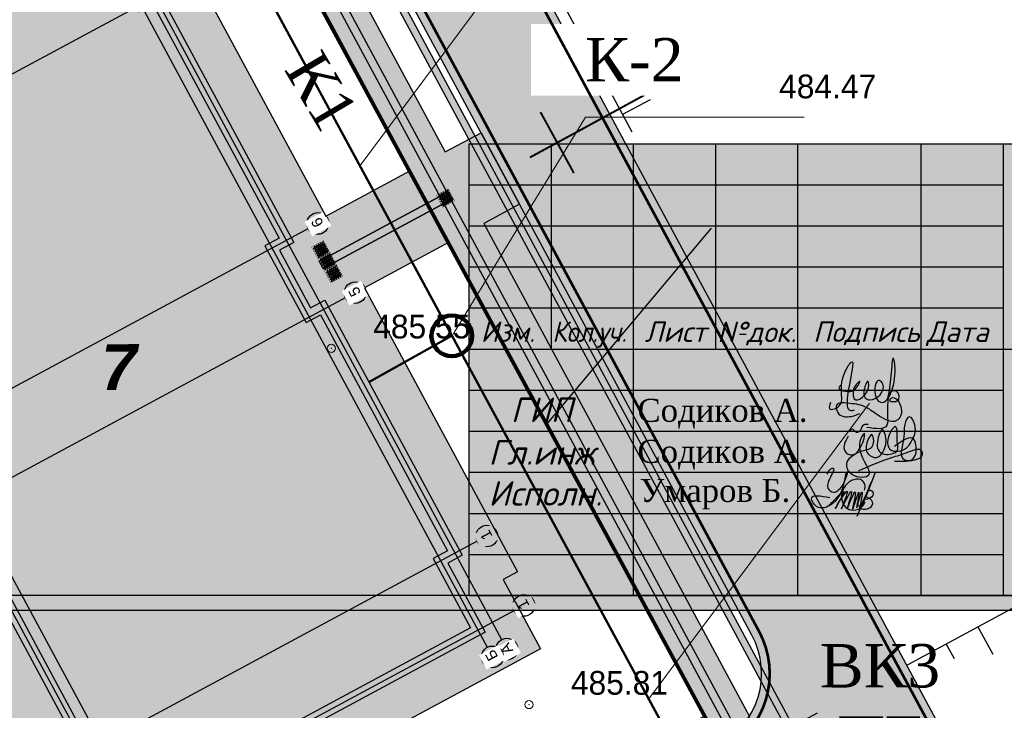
# Model space of a CAD drawing. Extents: x -516234 to 73329, y -4499813 to 47259.
# Tile 42 of 256: x 29626 to 29662, y 36971 to 36996. Entities that reach past the tile are written whole.
import ezdxf
from ezdxf import colors
from ezdxf.entities.mleader import LeaderData, LeaderLine
from ezdxf.math import Vec2, Vec3

# ---------------------------------------------------------------- set-up
doc = ezdxf.new("R2010")
doc.units = 0
doc.header["$LTSCALE"] = 0.5
doc.header["$MEASUREMENT"] = 0
doc.header["$PDMODE"] = 32
doc.header["$PDSIZE"] = 0.3
for name, color, linetype in [('(002) Рамка', 7, 'Continuous'), ('(004) Точки рельефа', 7, 'Continuous'), ('(007) Здания', 7, 'Continuous'), ('(027) Гидрография', 7, 'Continuous'), ('7_вертик.отм', 7, 'Continuous'), ('7_газон', 7, 'Continuous'), ('7_лоток', 150, 'Continuous'), ('STOYANKA', 7, 'Continuous'), ("YO'LLLLLLLLLLLLLLLLLLLLL", 7, 'Continuous'), ('Водопровод 2', 7, 'Continuous'), ('канализация', 3, 'Continuous'), ('стен', 7, 'Continuous'), ('ТАКТИЛ', 40, 'Continuous'), ('Штрих Стекло', 7, 'Continuous'), ('экспликация', 7, 'Continuous')]:
    doc.layers.add(name, color=color, linetype=linetype)
doc.layers.add('КАБЕЛ', color=20, linetype='Continuous', lineweight=50)
doc.styles.add('D-431', font='d431.ttf')
doc.styles.add('ISOPEUR', font='isocpeui.ttf')
doc.styles.add('LYUDA', font='romans.shx', dxfattribs={"oblique": 15, "height": 3})
doc.styles.get("Standard").update_dxf_attribs({"font": 'times.ttf'})
doc.styles.add('style2', font='times.ttf')
doc.styles.add('казар250', font='isocpeui.ttf', dxfattribs={"height": 250})
doc.styles.add('казар300', font='isocpeui.ttf', dxfattribs={"height": 300})

# ---------------------------------------------------------------- blocks, each defined once
blk = doc.blocks.new('9633')
at = {"layer": '(004) Точки рельефа', "lineweight": 0, "style": 'D-431'}
for s, p in [('484.47', (28687.664, 36993.484)), ('485.55', (28672.707, 36984.628)), ('485.81', (28679.991, 36971.49))]:
    blk.add_text(s, height=0.875, dxfattribs=at).set_placement(p)
blk = doc.blocks.new('whrthtrh')
at = {"layer": '(002) Рамка', "flags": 128}
for points in [[(545864.266, 4536812.989), (545849.889, 4536805.244)], [(545863.447, 4536812.547), (545877.59, 4536786.292)], [(545862.919, 4536812.263), (545877.062, 4536786.008)], [(545865.642, 4536810.436), (545851.264, 4536802.691)], [(545849.889, 4536805.244), (545864.032, 4536778.989)], [(545850.417, 4536805.529), (545864.56, 4536779.274)], [(545870.479, 4536801.455), (545856.102, 4536793.711)], [(545871.854, 4536798.902), (545857.477, 4536791.158)], [(545876.691, 4536789.922), (545862.314, 4536782.178)], [(545878.067, 4536787.369), (545863.689, 4536779.625)]]:
    blk.add_lwpolyline(points, dxfattribs=at)
blk.add_lwpolyline([(545876.448, 4536786.725), (545864.299, 4536780.18), (545862.924, 4536782.733), (545862.395, 4536782.449), (545857.748, 4536791.077), (545858.276, 4536791.361), (545856.711, 4536794.266), (545856.183, 4536793.982), (545851.535, 4536802.61), (545852.064, 4536802.894), (545850.688, 4536805.447), (545862.838, 4536811.992), (545864.213, 4536809.439), (545864.741, 4536809.723), (545869.389, 4536801.095), (545868.861, 4536800.811), (545870.383, 4536797.984), (545870.911, 4536798.269), (545875.601, 4536789.562), (545875.073, 4536789.278)], close=True, dxfattribs=at)
at = {"layer": '(002) Рамка'}
for centre in [(545864.607, 4536813.172), (545865.982, 4536810.619), (545870.819, 4536801.639), (545872.194, 4536799.086), (545877.044, 4536790.112), (545878.407, 4536787.552), (545877.78, 4536785.94), (545864.75, 4536778.922)]:
    blk.add_circle(centre, 0.4, dxfattribs=at)
at = {"char_height": 0.4, "width": 0.19866, "attachment_point": 1, "rotation": 118.309, "style": 'style2', "bg_fill": 2}
for s, insert in [('{\\fArial|b0|i0|c0|p34;10}', (545864.553, 4536812.837)), ('{\\fArial|b0|i0|c0|p34;9}', (545865.855, 4536810.42)), ('{\\fArial|b0|i0|c0|p34;6}', (545870.692, 4536801.44)), ('{\\fArial|b0|i0|c0|p34;5}', (545872.067, 4536798.887)), ('{\\fArial|b0|i0|c0|p34;1}', (545876.917, 4536789.914)), ('{\\fArial|b0|i0|c0|p34;1}', (545878.28, 4536787.354)), ('{\\fArial|b0|i0|c204|p34;А}', (545877.679, 4536785.693)), ('{\\fArial|b0|i0|c204|p34;Б}', (545864.623, 4536778.723))]:
    blk.add_mtext(s, dxfattribs=dict(at, insert=insert))
at = {"layer": '(002) Рамка'}
for centre in [(545877.251, 4536785.656), (545864.221, 4536778.637)]:
    blk.add_circle(centre, 0.4, dxfattribs=at)
at = {"char_height": 0.4, "width": 0.19866, "attachment_point": 1, "rotation": 118.309, "style": 'style2', "bg_fill": 2}
for s, insert in [('{\\fArial|b0|i0|c204|p34;Б}', (545877.124, 4536785.457)), ('{\\fArial|b0|i0|c204|p34;А}', (545864.094, 4536778.439))]:
    blk.add_mtext(s, dxfattribs=dict(at, insert=insert))
at = {"lineweight": 0, "true_color": 0xfeeab9}
h = blk.add_hatch(color=254, dxfattribs=at)
h.dxf.hatch_style = 1
h.paths.add_polyline_path([(545876.99, 4536786.562), (545864.136, 4536779.638), (545862.761, 4536782.191), (545862.233, 4536781.907), (545857.206, 4536791.239), (545857.734, 4536791.524), (545856.549, 4536793.725), (545856.02, 4536793.44), (545850.993, 4536802.772), (545851.522, 4536803.057), (545850.146, 4536805.61), (545863, 4536812.534), (545864.375, 4536809.981), (545864.904, 4536810.265), (545869.931, 4536800.933), (545869.402, 4536800.648), (545870.546, 4536798.526), (545871.074, 4536798.811), (545876.143, 4536789.4), (545875.615, 4536789.115)])
at = {"layer": '(002) Рамка', "flags": 128}
blk.add_lwpolyline([(545876.99, 4536786.562), (545864.136, 4536779.638), (545862.761, 4536782.191), (545862.233, 4536781.907), (545857.206, 4536791.239), (545857.734, 4536791.524), (545856.549, 4536793.725), (545856.02, 4536793.44), (545850.993, 4536802.772), (545851.522, 4536803.057), (545850.146, 4536805.61), (545863, 4536812.534), (545864.375, 4536809.981), (545864.904, 4536810.265), (545869.931, 4536800.933), (545869.402, 4536800.648), (545870.546, 4536798.526), (545871.074, 4536798.811), (545876.143, 4536789.4), (545875.615, 4536789.115)], close=True, dxfattribs=at)
blk = doc.blocks.new('345')
at = {"color": 6, "lineweight": 30}
for points, elevation in [([(22762368.857, 521682.931), (22762369.345, 521681.885)], -419.664), ([(22762353.092, 521674.157), (22762370.008, 521682.192)], -419.664), ([(22762367.777, 521681.827), (22762368.047, 521681.247)], -419.664), ([(22762366.188, 521681.683), (22762366.676, 521680.636)], -419.664), ([(22762363.518, 521680.434), (22762364.007, 521679.388)], -419.664), ([(22762365.108, 521680.579), (22762365.378, 521679.998)], -419.664), ([(22762362.439, 521679.33), (22762362.709, 521678.75)], -419.664), ([(22762360.861, 521679.162), (22762361.349, 521678.116)], -419.664), ([(22762358.12, 521677.853), (22762358.608, 521676.806)], -839.328), ([(22762359.698, 521678.021), (22762359.968, 521677.44)], -839.328), ([(22762355.262, 521676.482), (22762355.751, 521675.436)], -419.664), ([(22762356.84, 521676.651), (22762357.11, 521676.07)], -419.664), ([(22762354.288, 521675.429), (22762354.558, 521674.849)], -419.664)]:
    blk.add_lwpolyline(points, dxfattribs=dict(at, elevation=elevation))
blk = doc.blocks.new('гшощ')
at = {"color": 6, "lineweight": 30}
for points in [[(540300.275, 4534542.046), (540314.025, 4534549.462)], [(540314.088, 4534548.157), (540313.533, 4534549.17)], [(540312.56, 4534547.939), (540312.251, 4534548.5)], [(540311.503, 4534546.743), (540310.948, 4534547.755)], [(540309.974, 4534546.525), (540309.666, 4534547.086)], [(540308.906, 4534545.352), (540308.351, 4534546.364)], [(540304.503, 4534543.594), (540304.194, 4534544.155)], [(540303.434, 4534542.421), (540302.879, 4534543.434)], [(540302.009, 4534542.258), (540301.7, 4534542.819)]]:
    blk.add_lwpolyline(points, dxfattribs=at)
at = {"color": 6, "lineweight": 30, "elevation": -419.664}
for points in [[(540307.297, 4534545.089), (540306.989, 4534545.649)], [(540306.229, 4534543.915), (540305.674, 4534544.928)]]:
    blk.add_lwpolyline(points, dxfattribs=at)
blk = doc.blocks.new('dfgdghhghhjg')
at = {"layer": '7_вертик.отм', "color": 1, "lineweight": 30, "const_width": 0.0728}
for points in [[(-1664.506, -9004.756), (-1664.506, -9004.756), (-1664.741, -9002.205), (-1664.741, -9002.205), (-1664.741, -9002.205)], [(-1665.763, -9003.585), (-1665.763, -9003.585), (-1663.53, -9003.387), (-1663.53, -9003.387), (-1663.53, -9003.387)]]:
    blk.add_lwpolyline(points, dxfattribs=at)
blk = doc.blocks.new('dfgdghghjhgj')
at = {"layer": '7_вертик.отм', "color": 1, "lineweight": 30, "const_width": 0.0728}
blk.add_lwpolyline([(-1663.731, -9003.406), (-1663.731, -9003.406), (-1660.003, -9003.062), (-1660.003, -9003.062), (-1660.003, -9003.062)], dxfattribs=at)
blk.add_blockref('dfgdghhghhjg', (0, 0))
blk = doc.blocks.new('ётактил')
at = {"layer": 'ТАКТИЛ', "lineweight": 30, "ltscale": 2}
h = blk.add_hatch(color=40, dxfattribs=at)
h.dxf.hatch_style = 1
h.paths.add_polyline_path([(132058.695, 43265.026), (132058.695, 43264.526), (132059.195, 43264.526), (132059.195, 43265.026)])
h = blk.add_hatch(color=1, dxfattribs=at)
h.dxf.hatch_style = 1
edge = h.paths.add_edge_path()
edge.add_arc((132058.743, 43264.99), 0.02, 0, 360)
h = blk.add_hatch(color=1, dxfattribs=at)
h.dxf.hatch_style = 1
edge = h.paths.add_edge_path()
edge.add_arc((132058.789, 43264.944), 0.02, 0, 360)
h = blk.add_hatch(color=1, dxfattribs=at)
h.dxf.hatch_style = 1
edge = h.paths.add_edge_path()
edge.add_arc((132058.84, 43264.99), 0.02, 0, 360)
h = blk.add_hatch(color=1, dxfattribs=at)
h.dxf.hatch_style = 1
edge = h.paths.add_edge_path()
edge.add_arc((132058.886, 43264.944), 0.02, 0, 360)
h = blk.add_hatch(color=1, dxfattribs=at)
h.dxf.hatch_style = 1
edge = h.paths.add_edge_path()
edge.add_arc((132058.929, 43264.99), 0.02, 0, 360)
h = blk.add_hatch(color=1, dxfattribs=at)
h.dxf.hatch_style = 1
edge = h.paths.add_edge_path()
edge.add_arc((132058.976, 43264.944), 0.02, 0, 360)
h = blk.add_hatch(color=1, dxfattribs=at)
h.dxf.hatch_style = 1
edge = h.paths.add_edge_path()
edge.add_arc((132059.026, 43264.99), 0.02, 0, 360)
h = blk.add_hatch(color=1, dxfattribs=at)
h.dxf.hatch_style = 1
edge = h.paths.add_edge_path()
edge.add_arc((132059.072, 43264.944), 0.02, 0, 360)
h = blk.add_hatch(color=1, dxfattribs=at)
h.dxf.hatch_style = 1
edge = h.paths.add_edge_path()
edge.add_arc((132059.105, 43264.99), 0.02, 0, 360)
h = blk.add_hatch(color=1, dxfattribs=at)
h.dxf.hatch_style = 1
edge = h.paths.add_edge_path()
edge.add_arc((132059.151, 43264.944), 0.02, 0, 360)
h = blk.add_hatch(color=1, dxfattribs=at)
h.dxf.hatch_style = 1
edge = h.paths.add_edge_path()
edge.add_arc((132058.743, 43264.901), 0.02, 0, 360)
h = blk.add_hatch(color=1, dxfattribs=at)
h.dxf.hatch_style = 1
edge = h.paths.add_edge_path()
edge.add_arc((132058.743, 43264.812), 0.02, 0, 360)
h = blk.add_hatch(color=1, dxfattribs=at)
h.dxf.hatch_style = 1
edge = h.paths.add_edge_path()
edge.add_arc((132058.743, 43264.728), 0.02, 0, 360)
h = blk.add_hatch(color=1, dxfattribs=at)
h.dxf.hatch_style = 1
edge = h.paths.add_edge_path()
edge.add_arc((132058.743, 43264.633), 0.02, 0, 360)
h = blk.add_hatch(color=1, dxfattribs=at)
h.dxf.hatch_style = 1
edge = h.paths.add_edge_path()
edge.add_arc((132058.789, 43264.855), 0.02, 0, 360)
h = blk.add_hatch(color=1, dxfattribs=at)
h.dxf.hatch_style = 1
edge = h.paths.add_edge_path()
edge.add_arc((132058.789, 43264.767), 0.02, 0, 360)
h = blk.add_hatch(color=1, dxfattribs=at)
h.dxf.hatch_style = 1
edge = h.paths.add_edge_path()
edge.add_arc((132058.789, 43264.682), 0.02, 0, 360)
h = blk.add_hatch(color=1, dxfattribs=at)
h.dxf.hatch_style = 1
edge = h.paths.add_edge_path()
edge.add_arc((132058.789, 43264.587), 0.02, 0, 360)
h = blk.add_hatch(color=1, dxfattribs=at)
h.dxf.hatch_style = 1
edge = h.paths.add_edge_path()
edge.add_arc((132058.84, 43264.901), 0.02, 0, 360)
h = blk.add_hatch(color=1, dxfattribs=at)
h.dxf.hatch_style = 1
edge = h.paths.add_edge_path()
edge.add_arc((132058.84, 43264.812), 0.02, 0, 360)
h = blk.add_hatch(color=1, dxfattribs=at)
h.dxf.hatch_style = 1
edge = h.paths.add_edge_path()
edge.add_arc((132058.84, 43264.728), 0.02, 0, 360)
h = blk.add_hatch(color=1, dxfattribs=at)
h.dxf.hatch_style = 1
edge = h.paths.add_edge_path()
edge.add_arc((132058.84, 43264.633), 0.02, 0, 360)
h = blk.add_hatch(color=1, dxfattribs=at)
h.dxf.hatch_style = 1
edge = h.paths.add_edge_path()
edge.add_arc((132058.886, 43264.855), 0.02, 0, 360)
h = blk.add_hatch(color=1, dxfattribs=at)
h.dxf.hatch_style = 1
edge = h.paths.add_edge_path()
edge.add_arc((132058.886, 43264.767), 0.02, 0, 360)
h = blk.add_hatch(color=1, dxfattribs=at)
h.dxf.hatch_style = 1
edge = h.paths.add_edge_path()
edge.add_arc((132058.886, 43264.682), 0.02, 0, 360)
h = blk.add_hatch(color=1, dxfattribs=at)
h.dxf.hatch_style = 1
edge = h.paths.add_edge_path()
edge.add_arc((132058.886, 43264.587), 0.02, 0, 360)
h = blk.add_hatch(color=1, dxfattribs=at)
h.dxf.hatch_style = 1
edge = h.paths.add_edge_path()
edge.add_arc((132058.929, 43264.901), 0.02, 0, 360)
h = blk.add_hatch(color=1, dxfattribs=at)
h.dxf.hatch_style = 1
edge = h.paths.add_edge_path()
edge.add_arc((132058.929, 43264.812), 0.02, 0, 360)
h = blk.add_hatch(color=1, dxfattribs=at)
h.dxf.hatch_style = 1
edge = h.paths.add_edge_path()
edge.add_arc((132058.929, 43264.728), 0.02, 0, 360)
h = blk.add_hatch(color=1, dxfattribs=at)
h.dxf.hatch_style = 1
edge = h.paths.add_edge_path()
edge.add_arc((132058.929, 43264.633), 0.02, 0, 360)
h = blk.add_hatch(color=1, dxfattribs=at)
h.dxf.hatch_style = 1
edge = h.paths.add_edge_path()
edge.add_arc((132058.976, 43264.855), 0.02, 0, 360)
h = blk.add_hatch(color=1, dxfattribs=at)
h.dxf.hatch_style = 1
edge = h.paths.add_edge_path()
edge.add_arc((132058.976, 43264.767), 0.02, 0, 360)
h = blk.add_hatch(color=1, dxfattribs=at)
h.dxf.hatch_style = 1
edge = h.paths.add_edge_path()
edge.add_arc((132058.976, 43264.682), 0.02, 0, 360)
h = blk.add_hatch(color=1, dxfattribs=at)
h.dxf.hatch_style = 1
edge = h.paths.add_edge_path()
edge.add_arc((132058.976, 43264.587), 0.02, 0, 360)
h = blk.add_hatch(color=1, dxfattribs=at)
h.dxf.hatch_style = 1
edge = h.paths.add_edge_path()
edge.add_arc((132059.026, 43264.901), 0.02, 0, 360)
h = blk.add_hatch(color=1, dxfattribs=at)
h.dxf.hatch_style = 1
edge = h.paths.add_edge_path()
edge.add_arc((132059.026, 43264.812), 0.02, 0, 360)
h = blk.add_hatch(color=1, dxfattribs=at)
h.dxf.hatch_style = 1
edge = h.paths.add_edge_path()
edge.add_arc((132059.026, 43264.728), 0.02, 0, 360)
h = blk.add_hatch(color=1, dxfattribs=at)
h.dxf.hatch_style = 1
edge = h.paths.add_edge_path()
edge.add_arc((132059.026, 43264.633), 0.02, 0, 360)
h = blk.add_hatch(color=1, dxfattribs=at)
h.dxf.hatch_style = 1
edge = h.paths.add_edge_path()
edge.add_arc((132059.072, 43264.855), 0.02, 0, 360)
h = blk.add_hatch(color=1, dxfattribs=at)
h.dxf.hatch_style = 1
edge = h.paths.add_edge_path()
edge.add_arc((132059.072, 43264.767), 0.02, 0, 360)
h = blk.add_hatch(color=1, dxfattribs=at)
h.dxf.hatch_style = 1
edge = h.paths.add_edge_path()
edge.add_arc((132059.072, 43264.682), 0.02, 0, 360)
h = blk.add_hatch(color=1, dxfattribs=at)
h.dxf.hatch_style = 1
edge = h.paths.add_edge_path()
edge.add_arc((132059.072, 43264.587), 0.02, 0, 360)
h = blk.add_hatch(color=1, dxfattribs=at)
h.dxf.hatch_style = 1
edge = h.paths.add_edge_path()
edge.add_arc((132059.105, 43264.901), 0.02, 0, 360)
h = blk.add_hatch(color=1, dxfattribs=at)
h.dxf.hatch_style = 1
edge = h.paths.add_edge_path()
edge.add_arc((132059.105, 43264.812), 0.02, 0, 360)
h = blk.add_hatch(color=1, dxfattribs=at)
h.dxf.hatch_style = 1
edge = h.paths.add_edge_path()
edge.add_arc((132059.105, 43264.728), 0.02, 0, 360)
h = blk.add_hatch(color=1, dxfattribs=at)
h.dxf.hatch_style = 1
edge = h.paths.add_edge_path()
edge.add_arc((132059.105, 43264.633), 0.02, 0, 360)
h = blk.add_hatch(color=1, dxfattribs=at)
h.dxf.hatch_style = 1
edge = h.paths.add_edge_path()
edge.add_arc((132059.151, 43264.855), 0.02, 0, 360)
h = blk.add_hatch(color=1, dxfattribs=at)
h.dxf.hatch_style = 1
edge = h.paths.add_edge_path()
edge.add_arc((132059.151, 43264.767), 0.02, 0, 360)
h = blk.add_hatch(color=1, dxfattribs=at)
h.dxf.hatch_style = 1
edge = h.paths.add_edge_path()
edge.add_arc((132059.151, 43264.682), 0.02, 0, 360)
h = blk.add_hatch(color=1, dxfattribs=at)
h.dxf.hatch_style = 1
edge = h.paths.add_edge_path()
edge.add_arc((132059.151, 43264.587), 0.02, 0, 360)
at = {"color": 1, "lineweight": 5, "ltscale": 2}
for centre in [(132058.743, 43264.99), (132058.789, 43264.944), (132058.84, 43264.99), (132058.886, 43264.944), (132058.929, 43264.99), (132058.976, 43264.944), (132059.026, 43264.99), (132059.072, 43264.944), (132059.105, 43264.99), (132059.151, 43264.944), (132058.743, 43264.901), (132058.743, 43264.812), (132058.743, 43264.728), (132058.743, 43264.633), (132058.789, 43264.855), (132058.789, 43264.767), (132058.789, 43264.682), (132058.789, 43264.587), (132058.84, 43264.901), (132058.84, 43264.812), (132058.84, 43264.728), (132058.84, 43264.633), (132058.886, 43264.855), (132058.886, 43264.767), (132058.886, 43264.682), (132058.886, 43264.587), (132058.929, 43264.901), (132058.929, 43264.812), (132058.929, 43264.728), (132058.929, 43264.633), (132058.976, 43264.855), (132058.976, 43264.767), (132058.976, 43264.682), (132058.976, 43264.587), (132059.026, 43264.901), (132059.026, 43264.812), (132059.026, 43264.728), (132059.026, 43264.633), (132059.072, 43264.855), (132059.072, 43264.767), (132059.072, 43264.682), (132059.072, 43264.587), (132059.105, 43264.901), (132059.105, 43264.812), (132059.105, 43264.728), (132059.105, 43264.633), (132059.151, 43264.855), (132059.151, 43264.767), (132059.151, 43264.682), (132059.151, 43264.587)]:
    blk.add_circle(centre, 0.02, dxfattribs=at)
at = {"layer": 'ТАКТИЛ', "color": 11, "lineweight": 0, "true_color": 0xff7070, "const_width": 0.01}
blk.add_lwpolyline([(132058.695, 43265.026), (132058.695, 43264.526), (132059.195, 43264.526), (132059.195, 43265.026), (132058.695, 43265.026)], dxfattribs=at)
blk = doc.blocks.new('уаууа')
at = {"color": 5}
for points in [[(249670043, 228407355), (249670089, 228407444), (249670141, 228407491), (249670176, 228407502), (249670145, 228407343), (249670061, 228407162), (249670059, 228407037), (249670188, 228406940), (249670286, 228406977), (249670387, 228407083), (249670523, 228407420)], [(249670078, 228406617), (249670421, 228406922), (249670409, 228406892), (249670229, 228406559), (249670513, 228406950), (249670502, 228406900), (249670371, 228406553), (249670607, 228406956), (249670507, 228406553), (249670693, 228406946), (249670633, 228406546), (249670779, 228406937), (249670728, 228406575), (249670852, 228406933), (249670851, 228406891), (249670810, 228406600), (249671144, 228407344), (249670727, 228406374)], [(249670471, 228407350), (249670493, 228407388), (249670523, 228407420)], [(249670912, 228406990), (249670917, 228407115), (249670862, 228407207), (249670659, 228407230), (249670556, 228407179), (249670407, 228406996), (249670375, 228406822), (249670474, 228406586), (249670646, 228406523), (249670870, 228406619), (249670922, 228406719)], [(249670969, 228406928), (249670997, 228406972), (249671067, 228406979), (249671111, 228406893), (249671011, 228406790), (249670911, 228406791), (249670909, 228406810), (249671067, 228406760), (249671055, 228406596), (249670970, 228406548), (249670811, 228406570), (249670782, 228406648)]]:
    blk.add_spline(points, degree=3, dxfattribs=at)
at = {"color": 5, "start_tangent": (-0.359188, -0.933265)}
blk.add_spline([(249670471, 228407350), (249670149, 228406661), (249669805, 228406602), (249669677, 228406796), (249670102, 228406814)], degree=3, dxfattribs=at)
blk = doc.blocks.new('вцууп')
at = {"color": 5}
for points in [[(-518772, -33759), (-518782, -33833), (-518651, -33783), (-518634, -33703), (-518596, -33390), (-518518, -33266), (-518562, -33675), (-518523, -33855), (-518484, -33849)], [(-518640, -33541), (-518668, -33580), (-518587, -33619), (-518452, -33576), (-518413, -33498), (-518454, -33534), (-518495, -33660), (-518481, -33711), (-518304, -33552), (-518315, -33500), (-518351, -33562), (-518337, -33710), (-518292, -33725), (-518134, -33533), (-518173, -33491), (-518219, -33690), (-518177, -33745), (-517985, -33345), (-518006, -33218), (-518035, -33434), (-518077, -33911), (-518084, -34035), (-518328, -34060)], [(-518074, -33711), (-518028, -33619), (-517981, -33612), (-517944, -33715), (-517995, -33751), (-518049, -33730), (-518033, -33706), (-517909, -33834), (-517967, -33978), (-518198, -33909), (-518353, -33808), (-518566, -33765), (-518694, -33786), (-518683, -33880), (-518516, -33926), (-518411, -33889)]]:
    blk.add_spline(points, degree=3, dxfattribs=at)
blk = doc.blocks.new('к434е')
at = {"color": 5}
for points in [[(-518785, -36396), (-518826, -36575), (-518727, -36625), (-518596, -36367), (-518627, -36417), (-518567, -36744), (-518533, -36865), (-518734, -36866), (-518803, -36739), (-518615, -36575), (-518498, -36529), (-518475, -36456), (-518498, -36377), (-518549, -36453), (-518542, -36611), (-518442, -36656), (-518329, -36496), (-518326, -36422), (-518370, -36317), (-518420, -36411), (-518395, -36592), (-518234, -36605), (-518186, -36569), (-518186, -36486), (-518188, -36382), (-518205, -36282), (-518298, -36420), (-518272, -36560), (-518078, -36540), (-518019, -36464), (-517974, -36260), (-518041, -36160), (-518097, -36256), (-518107, -36399), (-518101, -36683), (-518016, -36686), (-517966, -36620), (-517959, -36528), (-517987, -36435), (-518224, -36524)], [(-518759, -36329), (-518743, -36309), (-518685, -36346), (-518629, -36314), (-518603, -36263), (-518544, -36249)], [(-518660, -36818), (-518255, -36656), (-518052, -36588), (-517893, -36573), (-517896, -36650), (-517942, -36678), (-518221, -36703)]]:
    blk.add_spline(points, degree=3, dxfattribs=at)

msp = doc.modelspace()

# ---------------------------------------------------------------- hatches: boundary and pattern name
at = {"layer": '7_газон', "lineweight": 0, "true_color": 0x5c5c5c, "transparency": 33554687}
h = msp.add_hatch(color=251, dxfattribs=at)
h.dxf.hatch_style = 1
edge = h.paths.add_edge_path(flags=16)
edge.add_line((29676.967, 36922.961), (29652.773, 36909.928))
edge.add_arc((29654.196, 36907.287), 3, 118.3099, 208.3099)
edge.add_line((29651.554, 36905.864), (29669.688, 36872.2))
edge.add_arc((29672.33, 36873.623), 3, 208.3099, 298.278)
edge.add_line((29673.751, 36870.981), (29697.069, 36883.525))
edge.add_arc((29695.174, 36887.047), 4, 298.278, 388.3063)
edge.add_line((29698.696, 36888.944), (29681.031, 36921.742))
edge.add_arc((29678.39, 36920.32), 3, 28.3063, 118.3099)
edge = h.paths.add_edge_path(flags=16)
edge.add_arc((29582.986, 36967.9), 30, 100.3549, 118.3099)
edge.add_line((29568.758, 36994.312), (29528.131, 36972.427))
edge.add_arc((29529.554, 36969.786), 3, 118.3099, 225.9761)
edge.add_arc((29494.806, 36933.834), 47, 28.3099, 45.9761, ccw=False)
edge.add_line((29536.185, 36956.123), (29686.137, 36677.746))
edge.add_arc((29688.778, 36679.168), 3, 208.3099, 354.8617)
edge.add_line((29691.766, 36678.9), (29699.507, 36764.985))
edge.add_arc((29669.628, 36767.671), 30, 354.8617, 388.3099)
edge.add_line((29696.04, 36781.899), (29580.774, 36995.883))
edge.add_arc((29578.132, 36994.46), 3, 28.3099, 100.3549)
edge = h.paths.add_edge_path()
edge.add_line((29429.452, 37065.402), (29443.215, 37039.99))
edge.add_line((29443.215, 37039.99), (29467.007, 36995.822))
edge.add_arc((29480.213, 37002.936), 15, 208.3099, 253.3099)
edge.add_line((29475.905, 36988.568), (29508.304, 36978.854))
edge.add_arc((29494.806, 36933.834), 47, 63.2849, 73.3099, ccw=False)
edge.add_arc((29520.431, 36984.749), 10, 243.2849, 298.3099)
edge.add_line((29525.173, 36975.945), (29566.624, 36998.273))
edge.add_arc((29582.986, 36967.9), 34.5, 90.7023, 118.3099, ccw=False)
edge.add_line((29582.563, 37002.397), (29601.162, 37002.625))
edge.add_arc((29600.795, 37032.623), 30, 270.7023, 298.3364)
edge.add_line((29615.034, 37006.218), (29627.395, 37012.883))
edge.add_arc((29631.43, 37005.402), 8.5, 28.3063, 118.3364, ccw=False)
edge.add_line((29638.913, 37009.433), (29702.658, 36891.078))
edge.add_arc((29695.174, 36887.047), 8.5, -61.722, 28.3063, ccw=False)
edge.add_line((29699.201, 36879.562), (29664.33, 36860.803))
edge.add_arc((29666.699, 36856.4), 5, 118.278, 208.3099)
edge.add_line((29662.297, 36854.029), (29700.001, 36784.033))
edge.add_arc((29669.628, 36767.671), 34.5, -5.1383, 28.3099, ccw=False)
edge.add_line((29703.989, 36764.582), (29695.148, 36666.257))
edge.add_arc((29710.087, 36664.913), 15, 174.8617, 208.3099)
edge.add_line((29696.881, 36657.8), (29738.108, 36581.265))
edge.add_arc((29696.73, 36558.976), 47, -16.6901, 28.3099, ccw=False)
edge.add_line((29741.75, 36545.478), (29732.035, 36513.078))
edge.add_arc((29746.403, 36508.77), 15, 163.3099, 208.3099)
edge.add_line((29733.198, 36501.657), (29762.257, 36447.71))
edge.add_line((29762.257, 36447.71), (29788.318, 36389.84))
edge.add_line((29788.318, 36389.84), (29723.729, 36509.746))
edge.add_line((29723.729, 36509.746), (29735.044, 36547.488))
edge.add_arc((29696.73, 36558.976), 40, 343.3099, 388.3099)
edge.add_line((29731.945, 36577.945), (29530.022, 36952.803))
edge.add_arc((29494.806, 36933.834), 40, 28.3099, 73.3099)
edge.add_line((29506.294, 36972.148), (29468.537, 36983.469))
edge.add_line((29468.537, 36983.469), (29424.235, 37065.402))
edge = h.paths.add_edge_path(flags=16)
edge.add_line((29653.969, 36965.661), (29629.772, 36952.627))
edge.add_arc((29631.195, 36949.986), 3, 118.3099, 208.3099)
edge.add_line((29628.554, 36948.564), (29646.575, 36915.109))
edge.add_arc((29649.216, 36916.531), 3, 208.3099, 298.3099)
edge.add_line((29650.639, 36913.89), (29674.834, 36926.923))
edge.add_arc((29673.411, 36929.564), 3, 298.3099, 388.3063)
edge.add_line((29676.052, 36930.987), (29658.033, 36964.443))
edge.add_arc((29655.392, 36963.02), 3, 28.3063, 118.3099)
edge = h.paths.add_edge_path(flags=16)
edge.add_line((29653.054, 36973.687), (29634.951, 37007.299))
edge.add_arc((29631.43, 37005.402), 4, 28.3063, 118.3364)
edge.add_line((29629.531, 37008.923), (29617.17, 37002.257))
edge.add_arc((29600.795, 37032.623), 34.5, 278.9598, 298.3364, ccw=False)
edge.add_arc((29606.635, 36995.58), 3, 98.9598, 208.3099)
edge.add_line((29603.994, 36994.158), (29623.574, 36957.808))
edge.add_arc((29626.215, 36959.23), 3, 208.3099, 298.3099)
edge.add_line((29627.638, 36956.589), (29651.836, 36969.624))
edge.add_arc((29650.413, 36972.265), 3, 298.3099, 388.3063)
at = {"layer": 'Штрих Стекло', "lineweight": 50, "true_color": 0xffffff}
h = msp.add_hatch(color=7, dxfattribs=at)
h.dxf.hatch_style = 1
h.paths.add_polyline_path([(29651.301, 36970.699), (29641.896, 36988.173), (29638.776, 36986.492), (29644.417, 36976.02), (29643.889, 36975.736), (29645.264, 36973.183), (29627.92, 36963.84), (29630.315, 36959.394)], flags=16)
h.paths.add_polyline_path([(29611.085, 36995.094), (29612.507, 36992.453), (29629.851, 37001.796), (29631.226, 36999.242), (29631.755, 36999.527), (29637.353, 36989.134), (29640.475, 36990.815), (29632.084, 37006.406)], flags=16)
edge = h.paths.add_edge_path()
edge.add_line((29651.836, 36969.624), (29628.243, 36956.915))
edge.add_line((29628.243, 36956.915), (29623.832, 36965.103))
edge.add_line((29623.832, 36965.103), (29620.587, 36963.354))
edge.add_line((29620.587, 36963.354), (29619.164, 36965.995))
edge.add_line((29619.164, 36965.995), (29622.41, 36967.744))
edge.add_line((29622.41, 36967.744), (29612.735, 36985.704))
edge.add_line((29612.735, 36985.704), (29609.489, 36983.955))
edge.add_line((29609.489, 36983.955), (29608.067, 36986.597))
edge.add_line((29608.067, 36986.597), (29611.313, 36988.345))
edge.add_line((29611.313, 36988.345), (29605.855, 36998.477))
edge.add_arc((29606.635, 36995.58), 3, 98.9598, 105.0743, ccw=False)
edge.add_arc((29600.795, 37032.623), 34.5, 278.9598, 283.6378)
edge.add_line((29608.929, 36999.096), (29610.398, 36996.369))
edge.add_line((29610.398, 36996.369), (29631.397, 37007.681))
edge.add_line((29631.397, 37007.681), (29630.527, 37009.299))
edge.add_arc((29631.43, 37005.402), 4, 79.6289, 103.0443, ccw=False)
edge.add_line((29632.15, 37009.337), (29641.755, 36991.505))
edge.add_line((29641.755, 36991.505), (29643.081, 36992.206))
edge.add_line((29643.081, 36992.206), (29644.497, 36989.574))
edge.add_line((29644.497, 36989.574), (29643.178, 36988.864))
edge.add_line((29643.178, 36988.864), (29652.967, 36970.691))
edge.add_arc((29650.413, 36972.264), 2.999, 298.3073, 328.3628, ccw=False)

# ---------------------------------------------------------------- linework, layer by layer
at = {"linetype": 'Continuous'}
for p, q in [((29659.299, 36975.149), (29659.299, 36991.809)), ((29662.328, 36975.149), (29662.328, 36991.809)), ((29662.328, 36984.236), (29698.678, 36984.236)), ((29662.328, 36979.692), (29698.678, 36979.692))]:
    msp.add_line(p, q, dxfattribs=at)
at = {"layer": 'канализация', "color": 6, "lineweight": 5}
msp.add_line((29657.386, 36982.247, 0.553), (29649.258, 36971.342), dxfattribs=at)

# ---------------------------------------------------------------- block references
at = {"layer": '(002) Рамка', "color": 1, "lineweight": 30}
msp.add_blockref('гшощ', (-510641.487, -4497569.449), dxfattribs=at)
at = {"layer": '(007) Здания', "color": 18, "true_color": 0x000000}
msp.add_blockref('9633', (966.395, 0), dxfattribs=at)
for name, p, xscale, yscale, zscale in [('вцууп', (31227.384, 37084.521), 0.003029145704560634, 0.003029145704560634, 0.003029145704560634), ('к434е', (31228.082, 37091.274), 0.003029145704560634, 0.003029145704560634, 0.003029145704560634), ('уаууа', (-366329.144, -325282.031), 0.001586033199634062, 0.001586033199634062, 0.001586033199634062)]:
    msp.add_blockref(name, p, dxfattribs=dict(xscale=xscale, yscale=yscale, zscale=zscale))

# ---------------------------------------------------------------- texts
at = {"linetype": 'Continuous', "style": 'казар250'}
for s, p in [('Подпись', (29655.311, 36984.499)), ('Дата', (29659.497, 36984.499))]:
    msp.add_text(s, height=0.7573, dxfattribs=at).set_placement(p)
at = {"color": 0, "attachment_point": 1}
for s, insert, char_height, width in [('Cодиков А.', (29648.84, 36982.401), 0.8482, 7.48055), ('Cодиков А.', (29648.84, 36980.886), 0.8482, 7.48055), ('\\pi0.00024;Умаров Б.', (29648.921, 36979.446), 0.84816, 5.52824)]:
    msp.add_mtext(s, dxfattribs=dict(at, insert=insert, char_height=char_height, width=width))
at = {"layer": 'Водопровод 2', "color": 1, "ltscale": 0.25, "insert": (29657.776, 36977.359, -0.436), "char_height": 2.9438, "width": 2.42128, "attachment_point": 2, "rotation": 0.0291, "style": 'LYUDA'}
msp.add_mtext('{\\fTimes New Roman|b0|i0|c204|p18;\\H0.81527x;\\Q0;\\P\\H0.66667x;ВК3\\PПГ}', dxfattribs=at)

# ---------------------------------------------------------------- next in the draw order: block references
at = {"layer": '(002) Рамка'}
msp.add_blockref('whrthtrh', (-516233.758, -4499812.77), dxfattribs=at)

# ---------------------------------------------------------------- next in the draw order: hatches: boundary and pattern name
at = {"lineweight": 0}
h = msp.add_hatch(color=40, dxfattribs=at)
h.dxf.hatch_style = 1
h.paths.add_polyline_path([(29612.799, 36987.272), (29628.589, 36957.959), (29651.97, 36970.542), (29641.702, 36989.602), (29637.255, 36987.207), (29637.113, 36987.471), (29641.56, 36989.866), (29632.216, 37007.213), (29608.84, 36994.622), (29612.657, 36987.536), (29616.795, 36989.765), (29616.937, 36989.501)], flags=16)
edge = h.paths.add_edge_path()
edge.add_arc((29651.913, 36970.576), 0.742, 300.9287, 325.0665)
edge.add_line((29652.521, 36970.151), (29631.348, 37009.458))
edge.add_line((29631.348, 37009.458), (29631.084, 37009.315))
edge.add_line((29631.084, 37009.315), (29632.074, 37007.478))
edge.add_line((29632.074, 37007.478), (29608.434, 36994.744))
edge.add_line((29608.434, 36994.744), (29612.393, 36987.394))
edge.add_line((29612.393, 36987.394), (29605.35, 36983.6))
edge.add_line((29605.35, 36983.6), (29605.492, 36983.336))
edge.add_line((29605.492, 36983.336), (29612.535, 36987.13))
edge.add_line((29612.535, 36987.13), (29628.683, 36957.152))
edge.add_line((29628.683, 36957.152), (29628.947, 36957.294))
edge.add_line((29628.947, 36957.294), (29628.731, 36957.695))
edge.add_line((29628.731, 36957.695), (29652.112, 36970.278))
edge.add_line((29652.112, 36970.278), (29652.294, 36969.94))
at = {"layer": "YO'LLLLLLLLLLLLLLLLLLLLL", "true_color": 0x00bfff}
h = msp.add_hatch(color=140, dxfattribs=at)
h.dxf.hatch_style = 1
edge = h.paths.add_edge_path(flags=16)
edge.add_line((29604.434, 36994.395), (29670.129, 36872.437))
edge.add_arc((29672.33, 36873.623), 2.5, 208.3099, 298.278)
edge.add_line((29673.514, 36871.421), (29696.832, 36883.965))
edge.add_arc((29695.174, 36887.047), 3.5, 298.278, 388.3063)
edge.add_line((29698.255, 36888.707), (29634.511, 37007.062))
edge.add_arc((29631.43, 37005.402), 3.5, 28.3063, 118.3364)
edge.add_line((29629.768, 37008.483), (29617.407, 37001.817))
edge.add_arc((29600.795, 37032.623), 35, 278.9598, 298.3364, ccw=False)
edge.add_arc((29606.635, 36995.58), 2.5, 98.9598, 208.3099)
edge = h.paths.add_edge_path()
edge.add_arc((29600.795, 37032.623), 34.75, 278.9598, 298.3364)
edge.add_line((29617.289, 37002.037), (29629.65, 37008.703))
edge.add_arc((29631.43, 37005.402), 3.75, 28.3063, 118.3364, ccw=False)
edge.add_line((29634.731, 37007.18), (29698.476, 36888.825))
edge.add_arc((29695.174, 36887.047), 3.75, -61.722, 28.3063, ccw=False)
edge.add_line((29696.951, 36883.745), (29673.632, 36871.201))
edge.add_arc((29672.33, 36873.623), 2.75, 208.3099, 298.278, ccw=False)
edge.add_line((29669.908, 36872.318), (29604.214, 36994.276))
edge.add_arc((29606.635, 36995.58), 2.75, 98.9598, 208.3099, ccw=False)
edge = h.paths.add_edge_path()
edge.add_line((29596.95, 36997.823), (29587.754, 36997.71))
edge.add_arc((29588.986, 36994.975), 3, 114.2587, 124.2596)
edge.add_line((29587.297, 36997.455), (29597.412, 36997.579))
edge.add_arc((29595.785, 36995.059), 3, 57.145, 67.1458)
edge = h.paths.add_edge_path()
edge.add_line((29526.909, 36971.201), (29568.995, 36993.871))
edge.add_arc((29582.986, 36967.9), 29.5, 100.3549, 118.3099, ccw=False)
edge.add_arc((29578.132, 36994.46), 2.5, 28.3099, 100.3549, ccw=False)
edge.add_line((29580.333, 36995.646), (29695.599, 36781.661))
edge.add_arc((29669.628, 36767.671), 29.5, -5.1383, 28.3099, ccw=False)
edge.add_line((29699.009, 36765.029), (29691.12, 36677.293))
edge.add_arc((29688.778, 36679.168), 3, 321.3044, 331.3052)
edge.add_line((29691.41, 36677.728), (29699.258, 36765.007))
edge.add_arc((29669.628, 36767.671), 29.75, 354.8617, 388.3099)
edge.add_line((29695.82, 36781.78), (29580.553, 36995.764))
edge.add_arc((29578.132, 36994.46), 2.75, 28.3099, 100.3549)
edge.add_arc((29582.986, 36967.9), 29.75, 100.3549, 118.3099)
edge.add_line((29568.877, 36994.091), (29527.194, 36971.639))
edge.add_arc((29529.554, 36969.786), 3, 141.8663, 151.8672)

# ---------------------------------------------------------------- next in the draw order: linework, layer by layer
at = {"layer": '(002) Рамка', "flags": 128}
msp.add_lwpolyline([(29651.836, 36969.624), (29628.243, 36956.915), (29623.832, 36965.103), (29620.587, 36963.354), (29619.164, 36965.995), (29622.41, 36967.744), (29612.735, 36985.704), (29609.489, 36983.955), (29608.067, 36986.597), (29611.313, 36988.345), (29605.855, 36998.477, -0.026686), (29606.168, 36998.544, 0.020415), (29608.929, 36999.096), (29610.398, 36996.369), (29631.397, 37007.681), (29630.527, 37009.299, -0.102526), (29632.15, 37009.337), (29641.755, 36991.505), (29643.081, 36992.206), (29644.497, 36989.574), (29643.178, 36988.864), (29652.967, 36970.691, -0.131899), (29651.836, 36969.624, -0.120121)], format="xyb", close=True, dxfattribs=at)
for points in [[(29611.085, 36995.094), (29612.507, 36992.453), (29629.851, 37001.796), (29631.226, 36999.242), (29631.755, 36999.527), (29637.353, 36989.134), (29640.475, 36990.815), (29632.084, 37006.406), (29611.085, 36995.094)], [(29651.301, 36970.699), (29641.896, 36988.173), (29638.776, 36986.492), (29644.417, 36976.02), (29643.889, 36975.736), (29645.264, 36973.183), (29627.92, 36963.84), (29630.315, 36959.394), (29651.301, 36970.699)]]:
    msp.add_lwpolyline(points, dxfattribs=at)
at = {"layer": '(004) Точки рельефа', "color": 0, "linetype": 'ByBlock', "lineweight": 0}
for p in [(29637.558, 36984.264), (29644.843, 36971.126)]:
    msp.add_point(p, dxfattribs=at)
at = {"layer": '(027) Гидрография', "color": 6, "lineweight": 100}
msp.add_circle((29642, 36984.723), 0.75, dxfattribs=at)
at = {"color": 5, "lineweight": 80}
for p, q in [((29636.024, 36998.948), (29643.333, 36985.441)), ((29643.333, 36985.441), (29659.412, 36955.729))]:
    msp.add_line(p, q, dxfattribs=at)
at = {"color": 22, "lineweight": 50}
msp.add_line((29638.944, 36983.017), (29642.012, 36984.731), dxfattribs=at)
at = {"linetype": 'Continuous'}
for p, q in [((29642.639, 36984.236), (29662.328, 36984.236)), ((29642.639, 36975.149), (29698.678, 36975.149))]:
    msp.add_line(p, q, dxfattribs=at)
msp.add_lwpolyline([(29429.452, 37065.402), (29443.215, 37039.99), (29467.007, 36995.822, 0.198912), (29475.905, 36988.568), (29508.304, 36978.854, -0.04377), (29515.935, 36975.816, 0.244814), (29525.173, 36975.945), (29566.624, 36998.273, -0.121047), (29582.563, 37002.397), (29601.162, 37002.625, 0.121164), (29615.034, 37006.218), (29627.395, 37012.883, -0.414367), (29638.913, 37009.433), (29702.658, 36891.078, -0.414358), (29699.201, 36879.562), (29664.33, 36860.803, 0.414376), (29662.297, 36854.029), (29700.001, 36784.033, -0.14699), (29703.989, 36764.582), (29695.148, 36666.257, 0.14699)], format="xyb")
msp.add_lwpolyline([(29653.054, 36973.687), (29634.951, 37007.299, 0.414367), (29629.531, 37008.923), (29617.17, 37002.257, -0.084749), (29606.168, 36998.544, 0.516968), (29603.994, 36994.158), (29623.574, 36957.808, 0.414214), (29627.638, 36956.589), (29651.836, 36969.624, 0.414196)], format="xyb", close=True)
at = {"color": 11, "lineweight": 0, "true_color": 0xff7070, "const_width": 0.05}
msp.add_lwpolyline([(29652.294, 36969.94, 0.105712), (29652.521, 36970.151), (29631.348, 37009.458), (29631.084, 37009.315), (29632.074, 37007.478), (29608.434, 36994.744), (29612.393, 36987.394), (29605.35, 36983.6), (29605.492, 36983.336), (29612.535, 36987.13), (29628.683, 36957.152), (29628.947, 36957.294), (29628.731, 36957.695), (29652.112, 36970.278)], format="xyb", close=True, dxfattribs=at)
msp.add_lwpolyline([(29612.799, 36987.272), (29628.589, 36957.959), (29651.97, 36970.542), (29641.702, 36989.602), (29637.255, 36987.207), (29637.113, 36987.471), (29641.56, 36989.866), (29632.216, 37007.213), (29608.84, 36994.622), (29612.657, 36987.536), (29616.795, 36989.765), (29616.937, 36989.501)], close=True, dxfattribs=at)
at = {"linetype": 'Continuous'}
for points in [[(29642.639, 36982.722), (29662.328, 36982.722)], [(29642.639, 36981.207), (29662.328, 36981.207)], [(29642.639, 36979.692), (29662.328, 36979.692)], [(29642.639, 36978.178), (29662.328, 36978.178)], [(29642.639, 36976.663), (29662.328, 36976.663)]]:
    msp.add_lwpolyline(points, dxfattribs=at)
at = {"layer": 'STOYANKA', "color": 7, "lineweight": 50, "true_color": 0xffffff, "const_width": 0.1}
msp.add_lwpolyline([(29653.318, 36973.83), (29635.216, 37007.441, 0.414367), (29629.389, 37009.187), (29617.028, 37002.521, -0.084749), (29606.121, 36998.84, 0.516968), (29603.73, 36994.015), (29623.31, 36957.665, 0.414214), (29627.78, 36956.325), (29651.978, 36969.359, 0.414196)], format="xyb", close=True, dxfattribs=at)
at = {"layer": "YO'LLLLLLLLLLLLLLLLLLLLL", "color": 140, "true_color": 0x00bfff, "flags": 128}
for points in [[(29606.207, 36998.297, 0.084749), (29617.289, 37002.037), (29629.65, 37008.703, -0.414367), (29634.731, 37007.18), (29698.476, 36888.825, -0.414358), (29696.951, 36883.745), (29673.632, 36871.201, -0.414051), (29669.908, 36872.318), (29604.214, 36994.276, -0.516968)], [(29604.434, 36994.395), (29670.129, 36872.437, 0.414051), (29673.514, 36871.421), (29696.832, 36883.965, 0.414358), (29698.255, 36888.707), (29634.511, 37007.062, 0.414367), (29629.768, 37008.483), (29617.407, 37001.817, -0.084749), (29606.246, 36998.05, 0.516968)]]:
    msp.add_lwpolyline(points, format="xyb", close=True, dxfattribs=at)

# ---------------------------------------------------------------- next in the draw order: block references
at = {"color": 6, "lineweight": 5, "rotation": 272.8086799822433}
msp.add_blockref('345', (-1606787.654, 22746455.4, 419.664), dxfattribs=at)
at = {"rotation": 23.41988051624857}
msp.add_blockref('dfgdghghjhgj', (27594.786, 45915.228), dxfattribs=at)
at = {"color": 6, "lineweight": 5, "xscale": -1, "rotation": 233.7517678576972}
msp.add_blockref('345', (-13850104.438, -18011572.204, 419.664), dxfattribs=at)
at = {"layer": '7_лоток', "color": 6, "lineweight": 40, "rotation": 298.3098619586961}
for p in [(-71075.965, 132736.061), (-71080.559, 132734.153), (-71080.322, 132733.713), (-71080.085, 132733.272)]:
    msp.add_blockref('ётактил', p, dxfattribs=at)

# ---------------------------------------------------------------- next in the draw order: texts
at = {"linetype": 'Continuous', "style": 'казар300'}
for s, p in [('Гл.инж', (29643.347, 36979.971)), ('Исполн.', (29643.347, 36978.461))]:
    msp.add_text(s, height=0.9087, dxfattribs=at).set_placement(p)
at = {"color": 0, "linetype": 'ByBlock', "lineweight": 30, "insert": (29629.733, 36984.416), "char_height": 1.68734, "width": 0.46382, "attachment_point": 2, "rotation": 0.1434, "bg_fill": 1, "box_fill_scale": 1.05, "bg_fill_color": 2, "bg_fill_transparency": 0}
msp.add_mtext('{\\fArial|b1|i1|c0|p34;\\C5;7}', dxfattribs=at)
at = {"linetype": 'Continuous', "insert": (29644.166, 36982.451), "char_height": 0.9087, "attachment_point": 1, "style": 'казар300'}
msp.add_mtext('ГИП', dxfattribs=at)
at = {"layer": 'Водопровод 2', "color": 0, "lineweight": 30, "insert": (29637.202, 36993.745), "char_height": 1.6, "attachment_point": 5, "rotation": 300.5189}
msp.add_mtext_dynamic_manual_height_columns('{\\fTimes New Roman|b0|i0|c204|p18;\\C22;К1}', width=21.70915, gutter_width=1, heights=[0], dxfattribs=at)

# ---------------------------------------------------------------- next in the draw order: leaders
at = {"layer": 'КАБЕЛ', "color": 6, "lineweight": 25}
ml = msp.add_multileader_mtext('Standard', dxfattribs=at)
ml.set_content('{\\fTimes New Roman|b0|i0|c204|p18;\\H0.61538x;\\C222;К-2\\H1.62499x;\\C1;   }', color=159, style='ISOPEUR')
ml.set_leader_properties(lineweight=20)
ml.build(insert=Vec2(0, 0))
ml.multileader.update_dxf_attribs({"text_left_attachment_type": 6, "text_right_attachment_type": 6, "dogleg_length": 74.065, "arrow_head_size": 0.143})
ctx = ml.context
ctx.base_point, ctx.char_height, ctx.arrow_head_size, ctx.landing_gap_size, ctx.plane_origin = Vec3(29646.954, 36992.784), 2.6, 0.143, 0.0713, Vec3(29704.481, 36942.961)
ctx.left_attachment, ctx.right_attachment, ctx.text_align_type = 6, 6, 1
notes = []
notes.append((ctx, [(0, (1, 1, 0), (29646.924, 36992.784), (1, 0), 0.0298, [(0, [(29642.013, 36984.729)], 0, [])])]))
ctx.mtext.insert, ctx.mtext.defined_height, ctx.mtext.alignment, ctx.mtext.flow_direction = Vec3(29648.727, 36995.704), 4.905, 2, 5
ctx.mtext.has_bg_fill, ctx.mtext.bg_color, ctx.mtext.bg_scale_factor, ctx.mtext.bg_transparency, ctx.mtext.use_window_bg_color = 1, -1073741824, 1.2, 0, 1
for ctx, leaders in notes:
    for number, flags, end, landing, length, lines in leaders:
        leader = LeaderData()
        leader.index, (leader.has_last_leader_line, leader.has_dogleg_vector, leader.attachment_direction) = number, flags
        leader.last_leader_point, leader.dogleg_vector, leader.dogleg_length = Vec3(end), Vec3(landing), length
        for number, points, colour, breaks in lines:
            line = LeaderLine()
            line.index, line.vertices, line.color, line.breaks = number, Vec3.list(points), colors.encode_raw_color(colour), breaks
            leader.lines.append(line)
        ctx.leaders.append(leader)

# ---------------------------------------------------------------- next in the draw order: hatches: boundary and pattern name
at = {"layer": 'стен', "true_color": 0xffffff}
h = msp.add_hatch(color=7, dxfattribs=at)
h.dxf.hatch_style = 1
h.paths.add_polyline_path([(29642.639, 36991.809), (29698.678, 36991.809), (29698.678, 36975.149), (29642.639, 36975.149)])
at = {"layer": 'экспликация', "true_color": 0xffffff, "transparency": 33554687}
h = msp.add_hatch(color=7, dxfattribs=at)
h.dxf.hatch_style = 1
h.paths.add_polyline_path([(29699.311, 36974.596), (29567.024, 36974.596), (29567.024, 37042.313), (29699.311, 37042.313)])
h.paths.add_polyline_path([(29698.678, 36975.149), (29571.301, 36975.149), (29571.301, 37041.568), (29698.678, 37041.568)], flags=16)

# ---------------------------------------------------------------- next in the draw order: linework, layer by layer
at = {"layer": '(007) Здания'}
for points in [[(29699.311, 36974.596), (29567.024, 36974.596), (29567.024, 37042.313), (29699.311, 37042.313)], [(29698.678, 36975.149), (29571.301, 36975.149), (29571.301, 37041.568), (29698.678, 37041.568)]]:
    msp.add_lwpolyline(points, close=True, dxfattribs=at)
at = {"layer": '(007) Здания', "color": 18, "true_color": 0x000000}
msp.add_lwpolyline([(29642.639, 36991.809), (29698.678, 36991.809), (29698.678, 36975.149), (29642.639, 36975.149)], close=True, dxfattribs=at)
at = {"color": 22, "lineweight": 50}
msp.add_line((29634.702, 36998.24), (29699.23, 36878.994), dxfattribs=at)
at = {"linetype": 'Continuous'}
for p, q in [((29642.639, 36991.809), (29698.678, 36991.809)), ((29642.639, 36975.149), (29642.639, 36991.809)), ((29645.668, 36984.236), (29645.668, 36991.809)), ((29648.697, 36975.149), (29648.697, 36991.809)), ((29651.726, 36984.236), (29651.726, 36991.809)), ((29654.755, 36975.149), (29654.755, 36991.809)), ((29642.639, 36985.751), (29662.328, 36985.751)), ((29652.597, 36984.785), (29652.849, 36984.785))]:
    msp.add_line(p, q, dxfattribs=at)
at = {"color": 0, "linetype": 'ByBlock'}
msp.add_line((29651.561, 36988.69), (29645.501, 36981.475), dxfattribs=at)
at = {"linetype": 'Continuous'}
for points in [[(29642.639, 36990.294), (29662.328, 36990.294)], [(29642.639, 36988.78), (29662.328, 36988.78)], [(29642.639, 36987.265), (29662.328, 36987.265)]]:
    msp.add_lwpolyline(points, dxfattribs=at)
at = {"layer": 'STOYANKA', "color": 7, "lineweight": 50, "true_color": 0xffffff, "const_width": 0.1}
msp.add_lwpolyline([(29429.11, 37065.402), (29442.951, 37039.848), (29466.743, 36995.68, 0.198912), (29475.819, 36988.28), (29508.218, 36978.566, -0.04377), (29515.8, 36975.548, 0.244814), (29525.315, 36975.681), (29566.767, 36998.009, -0.121047), (29582.566, 37002.097), (29601.166, 37002.325, 0.121164), (29615.177, 37005.954), (29627.538, 37012.619, -0.414367), (29638.649, 37009.29), (29702.393, 36890.936, -0.414358), (29699.059, 36879.826), (29664.188, 36861.067, 0.414376), (29662.033, 36853.886), (29699.737, 36783.89, -0.14699), (29703.69, 36764.608), (29694.849, 36666.284, 0.14699)], format="xyb", dxfattribs=at)
at = {"layer": 'канализация', "color": 6, "lineweight": 5}
msp.add_line((29646.745, 37001.912, 0.553), (29638.617, 36991.006), dxfattribs=at)

# ---------------------------------------------------------------- next in the draw order: texts
at = {"linetype": 'Continuous', "style": 'казар250', "width": 0.9}
msp.add_text('Кол.уч.', height=0.7573, dxfattribs=at).set_placement((29645.701, 36984.499))
at = {"linetype": 'Continuous', "style": 'казар250'}
for s, p in [('N%%dдок.', (29651.781, 36984.491)), ('Изм.   ', (29643.057, 36984.499)), ('Лист', (29649.102, 36984.499))]:
    msp.add_text(s, height=0.7573, dxfattribs=at).set_placement(p)

doc.saveas('drawing.dxf')
